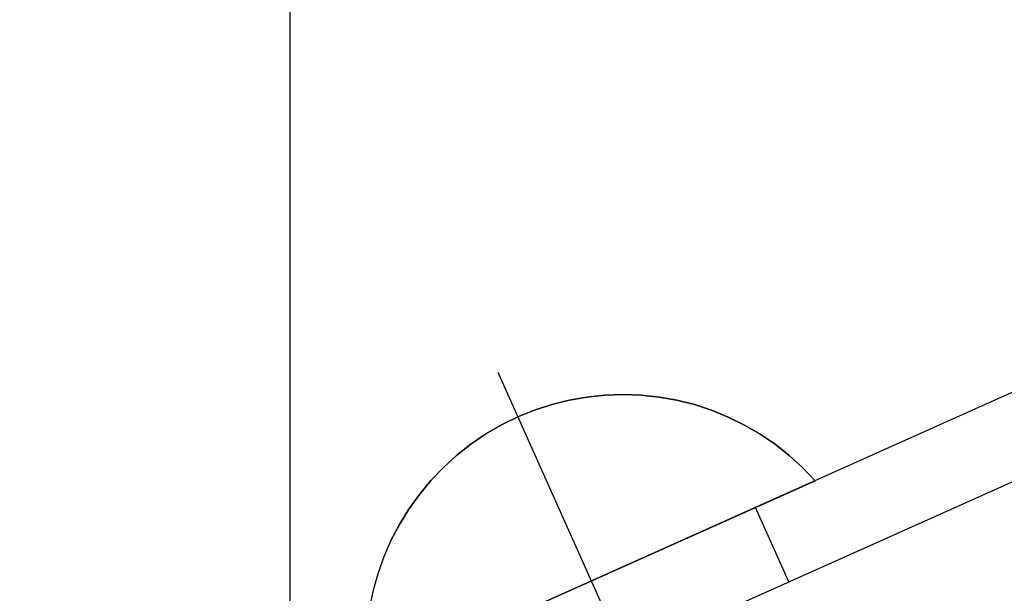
# Model space of a CAD drawing. Header units: metres. Extents: x -912764 to -454925, y -2226138 to -1112338.
# Tile 53 of 256: x -456251.619 to -456251.5587, y -1113064.3656 to -1113064.3305. Entities that reach past the tile are written whole.
import ezdxf
from ezdxf import colors
from ezdxf.entities.mleader import LeaderData, LeaderLine
from ezdxf.math import Vec2, Vec3

# ---------------------------------------------------------------- set-up
doc = ezdxf.new("R2010")
doc.units = ezdxf.units.M
for name, pattern in [('DASHDOT2', [0.375, 0.25, -0.0625, 0, -0.0625]), ('SOLID', [0]), ('ČÁRKOVANÁ', [19.049999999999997, 12.7, -6.35])]:
    doc.linetypes.add(name, pattern=pattern)
for name, color, linetype in [('025-OSY', 4, 'DASHDOT2'), ('025-ZSvodidlo', 1, 'Continuous'), ('C3D_ZPR', 7, 'Continuous')]:
    doc.layers.add(name, color=color, linetype=linetype)
doc.layers.add('1', color=7, linetype='Continuous', lineweight=15)
doc.layers.add('_NOVÝ STAV', color=1, linetype='Continuous', lineweight=30)
doc.styles.add('Romans', font='romans.shx')
doc.styles.add('StandardUzky', font='simplex.shx', dxfattribs={"width": 0.65})
doc.styles.add('znacky', font='arial.ttf')
doc.dimstyles.new('1000', dxfattribs={"dimscale": 0.5, "dimtxt": 1, "dimasz": 0.6, "dimexe": 0.3, "dimexo": 0.5, "dimgap": 0.5, "dimtad": 1, "dimzin": 1, "dimdsep": 46, "dimtxsty": 'znacky', "dimblk": 'OBLIQUE', "dimcen": 1, "dimdle": 0.3, "dimclrd": 256, "dimclre": 256, "dimclrt": 256, "dimadec": 3, "dimazin": 0, "dimtfac": 1, "dimtmove": 0, "dimatfit": 3, "dimldrblk": 'OBLIQUE', "dimfxl": 1, "dimlwd": -1, "dimlwe": -1, "dimarcsym": 0})

# ---------------------------------------------------------------- blocks, each defined once
blk = doc.blocks.new('_Oblique')
at = {"color": 0, "linetype": 'ByBlock', "lineweight": -2}
blk.add_line((-0.5, -0.5), (0.5, 0.5), dxfattribs=at)
blk = doc.blocks.new('*D255')
at = {"layer": 'C3D_ZPR', "color": 1, "transparency": 16777216}
for p, q in [((-456251.8419254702, -1113064.401055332), (-456251.8419254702, -1113064.076055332)), ((-456251.2418126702, -1113064.401055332), (-456251.2418126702, -1113064.076055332)), ((-456251.9169254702, -1113064.151055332), (-456251.1668126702, -1113064.151055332))]:
    blk.add_line(p, q, dxfattribs=at)
at = {"layer": 'Defpoints', "color": 0, "lineweight": 50, "transparency": 16777216}
for p in [(-456251.2418126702, -1113064.151055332), (-456251.8419254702, -1113065.465551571), (-456251.2418126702, -1113065.522266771)]:
    blk.add_point(p, dxfattribs=at)
at = {"layer": 'C3D_ZPR', "color": 1, "transparency": 16777216, "xscale": 0.075, "yscale": 0.075, "zscale": 0.075, "rotation": 180}
blk.add_blockref('_Oblique', (-456251.8419254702, -1113064.151055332), dxfattribs=at)
at = {"layer": 'C3D_ZPR', "color": 1, "transparency": 16777216, "xscale": 0.075, "yscale": 0.075, "zscale": 0.075}
blk.add_blockref('_Oblique', (-456251.2418126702, -1113064.151055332), dxfattribs=at)
at = {"layer": 'C3D_ZPR', "color": 1, "transparency": 16777216, "insert": (-456251.5418690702, -1113064.001055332), "char_height": 0.2, "attachment_point": 5, "style": 'StandardUzky'}
blk.add_mtext('600', dxfattribs=at)
blk = doc.blocks.new('A$C021ef3a7')
at = {"layer": '025-OSY', "color": 1}
blk.add_line((-0.1627641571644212, 0.4343249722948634), (-0.1627621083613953, -0.8139309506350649), dxfattribs=at)
at = {"layer": '025-ZSvodidlo', "color": 1}
for p, q in [((-0.083837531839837, 0.3737421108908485), (-0.1744300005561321, 0.3331487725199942)), ((-0.08179300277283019, 0.3691792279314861), (-0.1723857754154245, 0.3285865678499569)), ((-0.1500394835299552, 0.3594196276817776), (-0.1287778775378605, 0.3119649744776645)), ((-0.1322333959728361, 0.346577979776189), (-0.1342777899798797, 0.3511404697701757))]:
    blk.add_line(p, q, dxfattribs=at)
for points in [[(-0.1445769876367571, 0.3579027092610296), (-0.1445769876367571, 0.3579027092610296, 0.0006), (-0.1456655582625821, 0.3577100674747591, 0.0006), (-0.1456655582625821, 0.3577100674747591)], [(-0.1434775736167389, 0.3580184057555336), (-0.1434775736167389, 0.3580184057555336, 0.0006), (-0.1445769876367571, 0.3579027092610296, 0.0006), (-0.1445769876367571, 0.3579027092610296)], [(-0.1423727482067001, 0.3580565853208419), (-0.1423727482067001, 0.3580565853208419, 0.0006), (-0.1434775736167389, 0.3580184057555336, 0.0006), (-0.1434775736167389, 0.3580184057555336)], [(-0.1412679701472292, 0.3580170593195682), (-0.1412679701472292, 0.3580170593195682, 0.0006), (-0.1423727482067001, 0.3580565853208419, 0.0006), (-0.1423727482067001, 0.3580565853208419)], [(-0.1401686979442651, 0.3579000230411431), (-0.1401686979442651, 0.3579000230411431, 0.0006), (-0.1412679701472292, 0.3580170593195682, 0.0006), (-0.1412679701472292, 0.3580170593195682)], [(-0.1390803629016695, 0.3577060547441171), (-0.1390803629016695, 0.3577060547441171, 0.0006), (-0.1401686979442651, 0.3579000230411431, 0.0006), (-0.1401686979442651, 0.3579000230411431)], [(-0.1467379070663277, 0.3574414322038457), (-0.1467379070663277, 0.3574414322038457, 0.0006), (-0.1477887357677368, 0.3570981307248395, 0.0006), (-0.1477887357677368, 0.3570981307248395)], [(-0.1456655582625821, 0.3577100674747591), (-0.1456655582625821, 0.3577100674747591, 0.0006), (-0.1467379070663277, 0.3574414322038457, 0.0006), (-0.1467379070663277, 0.3574414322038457)], [(-0.13800834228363, 0.3574361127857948), (-0.13800834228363, 0.3574361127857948, 0.0006), (-0.1390803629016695, 0.3577060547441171, 0.0006), (-0.1390803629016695, 0.3577060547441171)], [(-0.1369579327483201, 0.3570915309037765), (-0.1369579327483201, 0.3570915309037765, 0.0006), (-0.13800834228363, 0.3574361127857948, 0.0006), (-0.13800834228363, 0.3574361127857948)], [(-0.1488128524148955, 0.3566818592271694), (-0.1488128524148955, 0.3566818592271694, 0.0006), (-0.1498051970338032, 0.3561946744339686, 0.0006), (-0.1498051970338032, 0.3561946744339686)], [(-0.1477887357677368, 0.3570981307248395), (-0.1477887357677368, 0.3570981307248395, 0.0006), (-0.1488128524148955, 0.3566818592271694, 0.0006), (-0.1488128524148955, 0.3566818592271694)], [(-0.1359343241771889, 0.3566740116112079), (-0.1359343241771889, 0.3566740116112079, 0.0006), (-0.1369579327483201, 0.3570915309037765, 0.0006), (-0.1369579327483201, 0.3570915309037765)], [(-0.1349425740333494, 0.3561856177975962), (-0.1349425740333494, 0.3561856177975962, 0.0006), (-0.1359343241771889, 0.3566740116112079, 0.0006), (-0.1359343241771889, 0.3566740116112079)], [(-0.1498051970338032, 0.3561946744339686), (-0.1498051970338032, 0.3561946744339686, 0.0006), (-0.1507608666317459, 0.3556389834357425, 0.0006), (-0.1507608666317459, 0.3556389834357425)], [(-0.1339875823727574, 0.355628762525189), (-0.1339875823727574, 0.355628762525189, 0.0006), (-0.1349425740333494, 0.3561856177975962, 0.0006), (-0.1349425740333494, 0.3561856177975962)], [(-0.1507608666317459, 0.3556389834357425), (-0.1507608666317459, 0.3556389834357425, 0.0006), (-0.1516751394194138, 0.3550175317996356, 0.0006), (-0.1516751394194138, 0.3550175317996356)], [(-0.1330740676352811, 0.3550061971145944), (-0.1330740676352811, 0.3550061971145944, 0.0006), (-0.1339875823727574, 0.355628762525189, 0.0006), (-0.1339875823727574, 0.355628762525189)], [(-0.1516751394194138, 0.3550175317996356), (-0.1516751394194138, 0.3550175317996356, 0.0006), (-0.1525434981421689, 0.3543333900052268, 0.0006), (-0.1525434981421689, 0.3543333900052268)], [(-0.1322065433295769, 0.3543209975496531), (-0.1322065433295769, 0.3543209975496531, 0.0006), (-0.1330740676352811, 0.3550061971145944, 0.0006), (-0.1330740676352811, 0.3550061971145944)], [(-0.1525434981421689, 0.3543333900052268), (-0.1525434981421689, 0.3543333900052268, 0.0006), (-0.1533616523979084, 0.3535899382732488, 0.0006), (-0.1533616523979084, 0.3535899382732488)], [(-0.1313892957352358, 0.3535765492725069), (-0.1313892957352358, 0.3535765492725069, 0.0006), (-0.1322065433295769, 0.3543209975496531, 0.0006), (-0.1322065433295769, 0.3543209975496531)], [(-0.1533616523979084, 0.3535899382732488), (-0.1533616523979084, 0.3535899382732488, 0.0006), (-0.1541255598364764, 0.3527908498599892, 0.0006), (-0.1541255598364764, 0.3527908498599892)], [(-0.1306263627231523, 0.3527765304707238), (-0.1306263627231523, 0.3527765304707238, 0.0006), (-0.1313892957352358, 0.3535765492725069, 0.0006), (-0.1313892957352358, 0.3535765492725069)], [(-0.1306263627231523, 0.3527765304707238), (-0.1306263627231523, 0.3527765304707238, 0.0006), (-0.1580040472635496, 0.3405102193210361, 0.0006), (-0.1580040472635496, 0.3405102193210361)], [(-0.1541255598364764, 0.3527908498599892), (-0.1541255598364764, 0.3527908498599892, 0.0006), (-0.154831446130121, 0.3519400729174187, 0.0006), (-0.154831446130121, 0.3519400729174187)], [(-0.154831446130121, 0.3519400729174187), (-0.154831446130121, 0.3519400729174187, 0.0006), (-0.1554758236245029, 0.3510418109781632, 0.0006), (-0.1554758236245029, 0.3510418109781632)], [(-0.1554758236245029, 0.3510418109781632), (-0.1554758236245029, 0.3510418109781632, 0.0006), (-0.1560555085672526, 0.3501005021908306, 0.0006), (-0.1560555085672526, 0.3501005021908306)], [(-0.1560555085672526, 0.3501005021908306), (-0.1560555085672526, 0.3501005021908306, 0.0006), (-0.1565676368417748, 0.3491207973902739, 0.0006), (-0.1565676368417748, 0.3491207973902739)], [(-0.1565676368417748, 0.3491207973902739), (-0.1565676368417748, 0.3491207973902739, 0.0006), (-0.15700967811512, 0.3481075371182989, 0.0006), (-0.15700967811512, 0.3481075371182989)], [(-0.15700967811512, 0.3481075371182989), (-0.15700967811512, 0.3481075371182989, 0.0006), (-0.1573794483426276, 0.3470657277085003, 0.0006), (-0.1573794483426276, 0.3470657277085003)], [(-0.1573794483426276, 0.3470657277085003), (-0.1573794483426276, 0.3470657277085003, 0.0006), (-0.1576751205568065, 0.3460005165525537, 0.0006), (-0.1576751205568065, 0.3460005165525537)], [(-0.1576751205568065, 0.3460005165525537), (-0.1576751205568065, 0.3460005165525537, 0.0006), (-0.1578952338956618, 0.3449171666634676, 0.0006), (-0.1578952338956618, 0.3449171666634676)]]:
    blk.add_3dface(points, dxfattribs=at)

msp = doc.modelspace()

# ---------------------------------------------------------------- block references
at = {"layer": '_NOVÝ STAV', "linetype": 'SOLID'}
msp.add_blockref('A$C021ef3a7', (-456251.4397022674, -1113064.711524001), dxfattribs=at)

# ---------------------------------------------------------------- dimensions: what is measured, and where the dimension line sits
at = {"layer": 'C3D_ZPR'}
dim = msp.add_linear_dim(base=(-456251.2418126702, -1113064.151055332), p1=(-456251.8419254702, -1113065.465551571), p2=(-456251.2418126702, -1113065.522266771), dimstyle='1000', override={"dimtxt": 0.4, "dimasz": 0.15, "dimexe": 0.15, "dimgap": 0.1, "dimdec": 0, "dimlfac": 1000, "dimdsep": 44, "dimtxsty": 'StandardUzky', "dimdle": 0.15, "dimclrd": 1, "dimclre": 1, "dimclrt": 1, "dimfxl": 0.5, "dimfxlon": 1}, dxfattribs=at)
dim.commit()
dim.dimension.update_dxf_attribs({"geometry": '*D255', "text_midpoint": (-456251.5418690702, -1113064.001055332)})

# ---------------------------------------------------------------- leaders
at = {"layer": '1', "color": 1, "ltscale": 0.2}
ml = msp.add_multileader_mtext('Standard', dxfattribs=at)
ml.set_content('{\\fArial|b1|i0|c238|p34;\\LSILNIČNÍ ZÁCHYTNÝ SYSTÉM\\P}ZÁBRADELNÍ SVODIDLO TYPU ZSNH4/H2 S VODOROVNOU VÝPLNÍ', color=1, style='Romans')
ml.set_leader_properties(color=30, linetype='ČÁRKOVANÁ', lineweight=-1)
ml.build(insert=Vec2(0, 0))
ml.multileader.update_dxf_attribs({"dogleg_length": 2, "arrow_head_size": 0.1, "scale": 0.1})
ctx = ml.context
ctx.base_point, ctx.scale, ctx.char_height, ctx.arrow_head_size, ctx.landing_gap_size, ctx.plane_origin = Vec3(-456257.5340778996, -1113061.715773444), 0.1, 0.125, 0.1, 0.05, Vec3(-456249.5777992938, -1113063.897528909)
notes = []
notes.append((ctx, [(1, (1, 1, 0), (-456254.455971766, -1113061.715773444), (-1, 0), 0.4839894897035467, [(1, [(-456251.6046493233, -1113064.730517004)], 0, [])])]))
ctx.mtext.insert, ctx.mtext.width, ctx.mtext.defined_height, ctx.mtext.flow_direction = Vec3(-456257.4840778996, -1113061.653273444), 2.700966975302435, 0.9366816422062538, 5
ml = msp.add_multileader_mtext('Standard', dxfattribs=at)
ml.set_content('{\\fArial|b1|i0|c238|p34;\\LKRAJNICE DLÁŽDĚNÁ\\P}TROJŘÁDEK ZE ŽULOVÉ KOSTKY 150x150mm', color=1, style='Romans')
ml.set_leader_properties(color=30, linetype='ČÁRKOVANÁ', lineweight=-1)
ml.build(insert=Vec2(0, 0))
ml.multileader.update_dxf_attribs({"dogleg_length": 2, "arrow_head_size": 0.1, "scale": 0.1})
ctx = ml.context
ctx.base_point, ctx.scale, ctx.char_height, ctx.arrow_head_size, ctx.landing_gap_size, ctx.plane_origin = Vec3(-456257.1292086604, -1113062.712405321), 0.1, 0.125, 0.1, 0.05, Vec3(-456249.0671462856, -1113064.758010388)
notes.append((ctx, [(1, (1, 1, 0), (-456254.4975310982, -1113062.712405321), (-1, 0), 0.6438876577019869, [(1, [(-456251.093996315, -1113065.590998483)], 0, [])])]))
ctx.mtext.insert, ctx.mtext.width, ctx.mtext.defined_height, ctx.mtext.flow_direction = Vec3(-456257.0792086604, -1113062.649905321), 2.29742262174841, 0.9366816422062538, 5
ml = msp.add_multileader_mtext('Standard', dxfattribs=at)
ml.set_content('{\\fArial|b1|i0|c238|p34;\\LBETONOVÉ LOŽE\\P\\pq*;}BETONOVÉ LOŽE tl.100mm Z BETONU C12/15', color=1, style='Romans')
ml.set_leader_properties(color=30, linetype='ČÁRKOVANÁ', lineweight=-1)
ml.build(insert=Vec2(0, 0))
ml.multileader.update_dxf_attribs({"dogleg_length": 2, "arrow_head_size": 0.1, "scale": 0.1})
ctx = ml.context
ctx.base_point, ctx.scale, ctx.char_height, ctx.arrow_head_size, ctx.landing_gap_size, ctx.plane_origin = Vec3(-456257.0410599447, -1113063.626176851), 0.1, 0.125, 0.1, 0.05, Vec3(-456248.6687976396, -1113065.008010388)
notes.append((ctx, [(1, (1, 1, 0), (-456255.2993932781, -1113063.626176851), (-1, 0), 0.169037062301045, [(1, [(-456251.2248571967, -1113065.840998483)], 0, [])])]))
ctx.mtext.insert, ctx.mtext.width, ctx.mtext.flow_direction = Vec3(-456256.9910599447, -1113063.542843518), 1.70364613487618, 5
for ctx, leaders in notes:
    for number, flags, end, landing, length, lines in leaders:
        leader = LeaderData()
        leader.index, (leader.has_last_leader_line, leader.has_dogleg_vector, leader.attachment_direction) = number, flags
        leader.last_leader_point, leader.dogleg_vector, leader.dogleg_length = Vec3(end), Vec3(landing), length
        for number, points, colour, breaks in lines:
            line = LeaderLine()
            line.index, line.vertices, line.color, line.breaks = number, Vec3.list(points), colors.encode_raw_color(colour), breaks
            leader.lines.append(line)
        ctx.leaders.append(leader)

doc.saveas('drawing.dxf')
